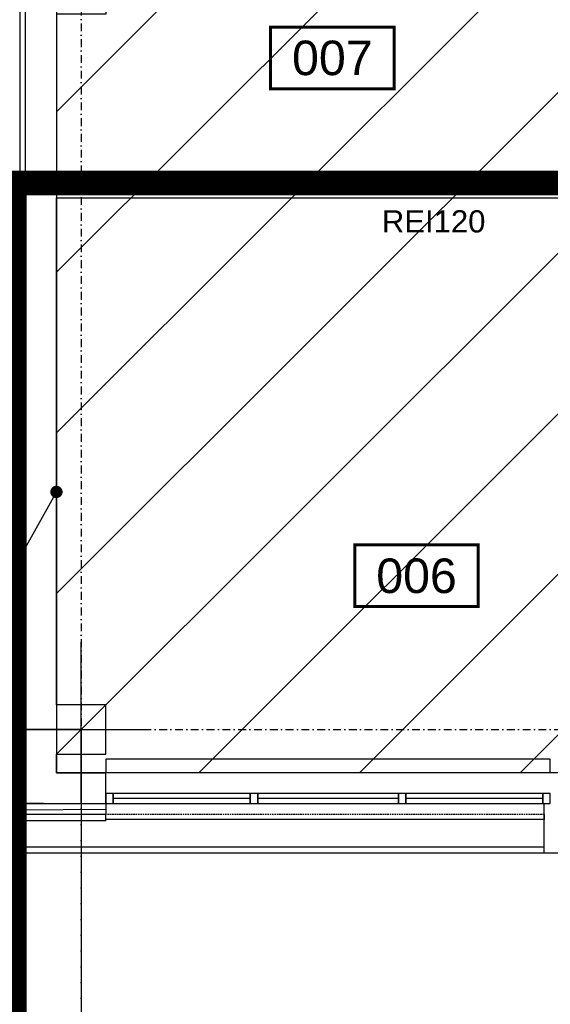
# Model space of a CAD drawing. Header units: centimetres. Extents: x -10729 to 144862, y -4437 to 43656.
# Tile 12 of 148: x 4950 to 5380, y 4777 to 5575. Entities that reach past the tile are written whole.
import ezdxf
from ezdxf.enums import TextEntityAlignment as Align

# ---------------------------------------------------------------- set-up
doc = ezdxf.new("R2010")
doc.units = ezdxf.units.CM
doc.header["$LTSCALE"] = 0.1
doc.header["$PDMODE"] = 35
doc.header["$PDSIZE"] = 0.1
for name, pattern in [('Kondygnacja  -0_5$0$DIVIDE', [31.75, 12.7, -6.35, 0, -6.35, 0, -6.35]), ('Kondygnacja  -0_5$0$HIDDEN', [9.525, 6.35, -3.175]), ('Osie rzutów$0$DASHDOT2', [12.7, 6.35, -3.175, 0, -3.175])]:
    doc.linetypes.add(name, pattern=pattern)
doc.layers.get('0').update_dxf_attribs({"color": 8})
doc.layers.get('DEFPOINTS').update_dxf_attribs({"color": 8})
for name, color, linetype in [('Kondygnacja  -0_5$0$ARCH_ETAPOWANIE', 8, 'Kondygnacja  -0_5$0$DIVIDE'), ('Kondygnacja  -0_5$0$ARCH_INFO_ODPORNOŚĆ OGNIOWA', 8, 'Continuous'), ('Kondygnacja  -0_5$0$ARCH_INFO_OPISY', 8, 'Continuous'), ('Kondygnacja  -0_5$0$ARCH_MUROWANE_IST', 8, 'Continuous'), ('Kondygnacja  -0_5$0$ARCH_NIEWIDOK_IST', 8, 'Kondygnacja  -0_5$0$HIDDEN'), ('Kondygnacja  -0_5$0$ARCH_OCIEPLENIE_IST', 8, 'Continuous'), ('Kondygnacja  -0_5$0$ARCH_PRZEKROJOWE_IST', 8, 'Continuous'), ('Kondygnacja  -0_5$0$ARCH_WIDOK_IST', 8, 'Continuous'), ('Kondygnacja  -0_5$0$ARCH_ŚLUSARKA_OKNA_IST', 8, 'Continuous'), ('Kondygnacja  -0_5$0$ARCH_ŻELBET_IST', 8, 'Continuous'), ('Osie rzutów$0$ARCH_INFO_OSIE_IST', 8, 'Osie rzutów$0$DASHDOT2'), ('Osie rzutów$0$ARCH_INFO_OSIE_OPISY_IST', 8, 'Continuous'), ('Pomieszczenia -05$0$ARCH_INFO_AREA_ETYKIETY_200', 8, 'Continuous')]:
    doc.layers.add(name, color=color, linetype=linetype)
doc.layers.add('Kondygnacja  -0_5$0$ARCH_INFO_WYMIARY', color=8, linetype='Continuous', lineweight=9)
doc.layers.add('Kondygnacja  -0_5$0$ARCH_WIDOK', color=8, linetype='Continuous', lineweight=13)
doc.layers.add('OBRYSY POWIERZCHNI', color=8, linetype='Continuous', plot=False)
doc.styles.add('Kondygnacja  -0_5$0$Arial', font='ARIAL.TTF')
doc.styles.add('Kondygnacja  -0_5$0$Romans', font='Romans.shx', dxfattribs={"width": 0.7})
doc.styles.add('Kondygnacja  -0_5$0$Standard', font='txt')
doc.styles.add('Pomieszczenia -05$0$Arial', font='ARIAL.TTF')
doc.dimstyles.new('Kondygnacja  -0_5$0$ISO-25', dxfattribs={"dimtxt": 2.5, "dimasz": 2.5, "dimexe": 1.25, "dimexo": 0.625, "dimtad": 1, "dimtxsty": 'Kondygnacja  -0_5$0$Standard', "dimcen": 2.5, "dimadec": 0, "dimazin": 0, "dimtfac": 1, "dimtmove": 0, "dimatfit": 3, "dimfxl": 0, "dimarcsym": 0})
doc.dimstyles.new('Kondygnacja  -0_5$0$Wymiary 1-100', dxfattribs={"dimtxt": 12, "dimasz": 10, "dimexe": 5, "dimexo": 0, "dimgap": 4, "dimtad": 1, "dimrnd": 0.5, "dimzin": 12, "dimdsep": 46, "dimtxsty": 'Kondygnacja  -0_5$0$Romans', "dimblk": 'Kondygnacja  -0_5$0$_Oblique', "dimcen": 10, "dimdle": 10, "dimclrt": 55, "dimazin": 0, "dimtfac": 1, "dimtmove": 1, "dimatfit": 3, "dimfxl": 0, "dimtolj": 1, "dimtzin": 0, "dimarcsym": 0})

# ---------------------------------------------------------------- blocks, each defined once
blk = doc.blocks.new('Osie rzutów')
at = {"layer": 'Osie rzutów$0$ARCH_INFO_OSIE_IST', "ltscale": 10}
for p, q in [((5000, 12510), (5000, 4512.32)), ((4436.04, 5000), (15156.54, 5000))]:
    blk.add_line(p, q, dxfattribs=at)
blk = doc.blocks.new('Pomieszczenia -05$0$etykieta_numer')
at = {"color": 0, "linetype": 'ByBlock', "const_width": 2.44}
blk.add_lwpolyline([(-50, -50), (-50, 0), (50, 0), (50, -50)], close=True, dxfattribs=at)
at = {"color": 0, "linetype": 'ByBlock', "style": 'Pomieszczenia -05$0$Arial'}
blk.add_attdef('AECAREA:NUMBER', text='', height=28, dxfattribs=at).set_placement((0, -25), align=Align.MIDDLE)
blk = doc.blocks.new('Pomieszczenia -05_1')
at = {"layer": 'Pomieszczenia -05$0$ARCH_INFO_AREA_ETYKIETY_200', "color": 253, "linetype": 'Continuous', "lineweight": -3}
for p, values in [((5203.47, 5569.49), {'AECAREA:NUMBER': '007'}), ((5271.66, 5149.65), {'AECAREA:NUMBER': '006'})]:
    blk.add_blockref('Pomieszczenia -05$0$etykieta_numer', p, dxfattribs=at).add_auto_attribs(values)
blk = doc.blocks.new('Kondygnacja  -0_5$0$_Dot')
at = {"color": 0, "linetype": 'ByBlock', "lineweight": -2}
blk.add_line((-0.5, 0), (-1, 0), dxfattribs=at)
at = {"color": 0, "linetype": 'ByBlock', "const_width": 0.5}
blk.add_lwpolyline([(-0.25, 0, 1), (0.25, 0, 1)], format="xyb", close=True, dxfattribs=at)
blk = doc.blocks.new('Kondygnacja  -0_5$0$_Oblique')
at = {"color": 0, "linetype": 'ByBlock', "lineweight": -2}
blk.add_line((-0.5, -0.5), (0.5, 0.5), dxfattribs=at)
blk = doc.blocks.new('*D122')
at = {"layer": 'DEFPOINTS', "color": 0}
for p in [(4824.84, 5531), (4985.38, 5531), (4824.84, 5331)]:
    blk.add_point(p, dxfattribs=at)
at = {"layer": 'Kondygnacja  -0_5$0$ARCH_INFO_WYMIARY', "color": 0, "lineweight": -2}
for p, q in [((4824.84, 5321), (4824.84, 5541)), ((4832.84, 5531), (4819.84, 5531)), ((4824.84, 5331), (4819.84, 5331))]:
    blk.add_line(p, q, dxfattribs=at)
at = {"layer": 'Kondygnacja  -0_5$0$ARCH_INFO_WYMIARY', "color": 0, "lineweight": -2, "xscale": 10, "yscale": 10, "zscale": 10}
for p, rotation in [((4824.84, 5531), 90), ((4824.84, 5331), 270)]:
    blk.add_blockref('Kondygnacja  -0_5$0$_Oblique', p, dxfattribs=dict(at, rotation=rotation))
at = {"layer": 'Kondygnacja  -0_5$0$ARCH_INFO_WYMIARY', "color": 55, "insert": (4814.84, 5431), "char_height": 12, "attachment_point": 5, "rotation": 90, "style": 'Kondygnacja  -0_5$0$Romans'}
blk.add_mtext('\\A1;200', dxfattribs=at)

msp = doc.modelspace()

# ---------------------------------------------------------------- hatches: boundary and pattern name
at = {"layer": 'Kondygnacja  -0_5$0$ARCH_WIDOK'}
h = msp.add_hatch(dxfattribs=at)
h.set_pattern_fill('ANSI31', color=256, scale=29, style=0)
h.paths.add_polyline_path([(5809, 5600), (4980, 5600), (4980, 4965), (5809, 4965)])

# ---------------------------------------------------------------- linework, layer by layer
at = {"layer": 'DEFPOINTS', "linetype": 'ByBlock'}
for p, q in [((5000, 4940), (5000, 5070.739)), ((4955, 5000), (5052.392, 5000))]:
    msp.add_line(p, q, dxfattribs=at)
at = {"layer": 'DEFPOINTS'}
for q in [(4168.214, 5000), (4907.511, 5000), (5000, 4512.317), (5000, 3523.175), (5000, 4883.305)]:
    msp.add_line((5000, 5000), q, dxfattribs=at)
at = {"layer": 'Kondygnacja  -0_5$0$ARCH_ETAPOWANIE', "ltscale": 10, "const_width": 20, "elevation": 300}
msp.add_lwpolyline([(4946, 3931), (4946, 5443), (5613, 5443), (5613, 5586), (5809, 5586), (5815, 12220), (6212, 12220), (6212, 13458.874), (6172, 13458.874), (6171.997, 14762.582), (4925, 14762.019), (4925, 14762.019), (8839.196, 14763.787)], dxfattribs=at)
at = {"layer": 'Kondygnacja  -0_5$0$ARCH_MUROWANE_IST', "ltscale": 4}
for p, q in [((4980, 5443), (5613, 5443)), ((4980, 5431), (5613, 5431)), ((4980, 4965), (5020, 4965)), ((5020, 4940), (5020, 4965)), ((4955, 4940), (5020, 4940))]:
    msp.add_line(p, q, dxfattribs=at)
for points in [[(4969.59, 4940), (4955, 4940), (4955, 5615), (4980, 5615), (4980, 4965)], [(4969.59, 4940), (4969.59, 4940), (5020, 4940), (5020, 4965), (4980, 4965)]]:
    msp.add_lwpolyline(points, dxfattribs=at)
at = {"layer": 'Kondygnacja  -0_5$0$ARCH_NIEWIDOK_IST', "ltscale": 2}
for p, q in [((5380, 4965), (5020, 4965)), ((5375, 4931), (5020, 4931))]:
    msp.add_line(p, q, dxfattribs=at)
at = {"layer": 'Kondygnacja  -0_5$0$ARCH_OCIEPLENIE_IST'}
for q in [(4950.5, 5615), (5020, 4935.5)]:
    msp.add_line((4950.5, 4935), q, dxfattribs=at)
at = {"layer": 'Kondygnacja  -0_5$0$ARCH_PRZEKROJOWE_IST', "ltscale": 4}
for p, q in [((5375, 4900), (5375, 4940)), ((5020, 4926), (4900, 4926)), ((5020, 4926), (5020, 4931)), ((5375, 4900), (5845, 4900))]:
    msp.add_line(p, q, dxfattribs=at)
msp.add_lwpolyline([(5020, 4940), (5020, 4931), (4946, 4931), (4946, 4940)], dxfattribs=at)
at = {"layer": 'Kondygnacja  -0_5$0$ARCH_WIDOK'}
msp.add_lwpolyline([(5809, 5600), (4980, 5600), (4980, 4965), (5809, 4965)], close=True, dxfattribs=at)
at = {"layer": 'Kondygnacja  -0_5$0$ARCH_WIDOK_IST'}
for points in [[(5380, 4965), (5380, 4976), (5020, 4976), (5020, 4965)], [(5375, 4931), (5375, 4927), (5020, 4927)]]:
    msp.add_lwpolyline(points, dxfattribs=at)
at = {"layer": 'Kondygnacja  -0_5$0$ARCH_WIDOK_IST', "linetype": 'Continuous', "ltscale": 4}
for points in [[(4900, 4926), (4900, 4900), (5375, 4900)], [(4905, 4926), (4905, 4905), (5375, 4905)]]:
    msp.add_lwpolyline(points, dxfattribs=at)
at = {"layer": 'Kondygnacja  -0_5$0$ARCH_ŚLUSARKA_OKNA_IST'}
for p, q in [((5137, 4944), (5026, 4944)), ((5257, 4944), (5143, 4944)), ((5373.932, 4944), (5263, 4944))]:
    msp.add_line(p, q, dxfattribs=at)
for points in [[(5026, 4948), (5020, 4948), (5020, 4940), (5026, 4940)], [(5137, 4948), (5026, 4948), (5026, 4940), (5137, 4940)], [(5143, 4948), (5137, 4948), (5137, 4940), (5143, 4940)], [(5257, 4948), (5143, 4948), (5143, 4940), (5257, 4940)], [(5263, 4948), (5257, 4948), (5257, 4940), (5263, 4940)], [(5373.932, 4948), (5263, 4948), (5263, 4940), (5373.932, 4940)], [(5379.932, 4948), (5373.932, 4948), (5373.932, 4940), (5379.932, 4940)]]:
    msp.add_lwpolyline(points, close=True, dxfattribs=at)
at = {"layer": 'Kondygnacja  -0_5$0$ARCH_ŻELBET_IST', "ltscale": 4}
msp.add_lwpolyline([(4980, 4980), (5020, 4980), (5020, 5020), (4980, 5020)], close=True, dxfattribs=at)
at = {"layer": 'OBRYSY POWIERZCHNI'}
for points in [[(5613, 5443), (5613, 5580), (5563, 5580), (5563, 5832), (5000, 5832), (5000, 5837), (4981.5, 5837), (4980, 5837), (4980, 5620), (5020, 5620), (5020, 5580), (4980, 5580), (4980, 5443), (5613, 5443)], [(5613, 5431), (5613, 5281), (5563, 5281), (5563, 4965), (4980, 4965), (4980, 4980), (5020, 4980), (5020, 5020), (4980, 5020), (4980, 5431), (5613, 5431)]]:
    msp.add_lwpolyline(points, dxfattribs=at)

# ---------------------------------------------------------------- block references
msp.add_blockref('Pomieszczenia -05_1', (0, 0))
at = {"layer": 'Osie rzutów$0$ARCH_INFO_OSIE_OPISY_IST'}
msp.add_blockref('Osie rzutów', (0, 0), dxfattribs=at)

# ---------------------------------------------------------------- texts
at = {"layer": 'Kondygnacja  -0_5$0$ARCH_INFO_ODPORNOŚĆ OGNIOWA', "insert": (5285.548, 5426.837), "char_height": 18, "width": 53.33252, "attachment_point": 5, "style": 'Kondygnacja  -0_5$0$Arial'}
msp.add_mtext('\\PREI120', dxfattribs=at)

# ---------------------------------------------------------------- dimensions: what is measured, and where the dimension line sits
at = {"layer": 'Kondygnacja  -0_5$0$ARCH_INFO_WYMIARY'}
dim = msp.add_linear_dim(base=(4824.841, 5531), p1=(4824.841, 5331), p2=(4985.383, 5531), angle=90, dimstyle='Kondygnacja  -0_5$0$Wymiary 1-100', dxfattribs=at)
dim.commit()
dim.dimension.update_dxf_attribs({"geometry": '*D122', "text_midpoint": (4814.841, 5431)})

# ---------------------------------------------------------------- leaders
at = {"layer": 'Kondygnacja  -0_5$0$ARCH_INFO_OPISY'}
msp.add_leader([(4980, 5192.623), (4799.051, 4871.035), (4429.643, 4871.035)], dimstyle='Kondygnacja  -0_5$0$ISO-25', override={"dimscale": 5, "dimasz": 2, "dimtad": 0, "dimldrblk": 'Kondygnacja  -0_5$0$_Dot'}, dxfattribs=at)

doc.saveas('drawing.dxf')
